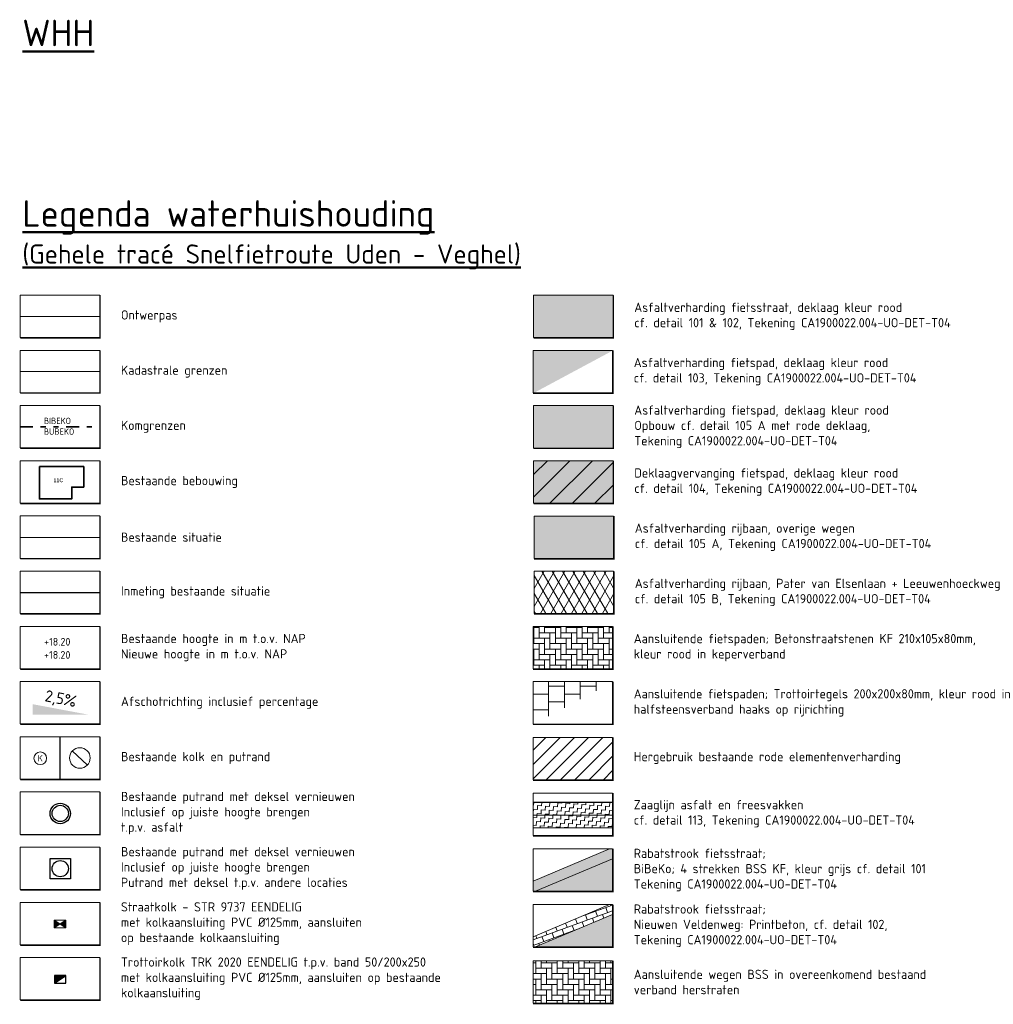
# Model space of a CAD drawing. Header units: metres. Extents: x 163543 to 168130, y 402678 to 405437.
# Tile 233 of 256: x 168016 to 168054, y 403417 to 403456. Entities that reach past the tile are written whole.
import ezdxf
from ezdxf.enums import TextEntityAlignment as Align

# ---------------------------------------------------------------- set-up
doc = ezdxf.new("R2010")
doc.units = ezdxf.units.M
doc.linetypes.add('X-CA190022.004-UO-TXT_Legenda$0$AL-TEKENBLADGRENS', pattern=[11.5, 2.5, -1.5, 1, -1.5, 1, -1.5, 2.5])
doc.linetypes.add('X-CA190022.004-UO-TXT_Legenda$0$AM-AS', pattern=[16, 10, -2, 2, -2])
doc.layers.get('0').update_dxf_attribs({"lineweight": 25})
for name, color, linetype, lineweight in [('X-CA190022.004-UO-TXT_Legenda$0$B-WE-KG-GRENS_PERCEEL-GV', 150, 'Continuous', 9), ('X-CA190022.004-UO-TXT_Legenda$0$GE_4502_GBKN_Huisnummer_Lijn_GEM', 202, 'Continuous', 0), ('X-CA190022.004-UO-TXT_Legenda$0$GE_601_PNDgrondvlakpand_Vlak_MV_GEM', 34, 'Continuous', 35), ('X-CA190022.004-UO-TXT_Legenda$0$KOLK INMETING', 251, 'Continuous', 18), ('X-CA190022.004-UO-TXT_Legenda$0$N-WE-AM-AS_WEG-G', 10, 'X-CA190022.004-UO-TXT_Legenda$0$AM-AS', 18), ('X-CA190022.004-UO-TXT_Legenda$0$N-WE-RI-HWA_KOLK-S', 150, 'Continuous', 20), ('X-CA190022.004-UO-TXT_Legenda$0$N-WE-RI-HWA_KOLK-S-13-15 18-20 BAND', 5, 'Continuous', 25), ('X-CA190022.004-UO-TXT_Legenda$0$N-WE-RI-PUT_BETON ASFALT-S', 7, 'Continuous', 25), ('X-CA190022.004-UO-TXT_Legenda$0$N-WE-RI-PUT_BETON BSS MAAIVELD-S', 142, 'Continuous', 25), ('X-CA190022.004-UO-TXT_Legenda$0$N-WE-VH-VERHARDING_ASFALT_ZAAGSNEDE-G', 1, 'X-CA190022.004-UO-TXT_Legenda$0$VH-ZAAGSNEDE', 25), ('X-CA190022.004-UO-TXT_Legenda$0$N-WE-VH-VERHARDING_BETONSTRAATSTEEN-A-200 - HERSTRATEN', 7, 'Continuous', 18), ('X-CA190022.004-UO-TXT_Legenda$0$N-WE-VH-VERHARDINGS_DEKLAAGVERVANGING-A', 250, 'Continuous', 20), ('X-CA190022.004-UO-TXT_Legenda$0$N-WE-VH-VERKANTING-G', 7, 'Continuous', 35), ('X-CA190022.004-UO-TXT_Legenda$0$N-WE-VH-VERKANTING-T18', 7, 'Continuous', 18), ('X-CA190022.004-UO-TXT_Legenda$0$PUTRANDEN BGT', 251, 'Continuous', 0), ('X-CA190022.004-UO-TXT_Legenda$0$V-WE-VH-VERHARDING_ASFALT-A-20', 252, 'Continuous', 18), ('X-CA190022.004-UO-TXT_Legenda$0$X-XX-AL-HOOGTELABEL-T18', 252, 'Continuous', 18), ('X-CA190022.004-UO-TXT_Legenda$0$X-XX-AL-LEGENDA-G', 7, 'Continuous', 18), ('X-CA190022.004-UO-TXT_Legenda$0$X-XX-AL-LEGENDA-T50', 7, 'Continuous', 50), ('X-CA190022.004-UO-TXT_Legenda$0$X-XX-AL-PEILMAAT-T18', 7, 'Continuous', 18), ('X-CA190022.004-UO-TXT_Legenda$0$X-XX-AL-T18', 7, 'Continuous', 18), ('X-CA190022.004-UO-TXT_Legenda$0$X-XX-AL-VERWIJZING_KOMGRENS-G', 242, 'X-CA190022.004-UO-TXT_Legenda$0$AL-TEKENBLADGRENS', 35)]:
    doc.layers.add(name, color=color, linetype=linetype, lineweight=lineweight)
for name, color, linetype, lineweight, transparency in [('X-CA190022.004-UO-TXT_Legenda$0$N-WE-VH-VERHARDING-FIETSSTRAAT_GRIJS-A', 251, 'Continuous', 0, 0.5), ('X-CA190022.004-UO-TXT_Legenda$0$N-WE-VH-VERHARDING-FIETSSTRAAT_ROOD ELEMENTENVERHARDING_BSS-A', 14, 'Continuous', 0, 0.5), ('X-CA190022.004-UO-TXT_Legenda$0$N-WE-VH-VERHARDING-FIETSSTRAAT_ROOD ELEMENTENVERHARDING_TEGELS-A', 14, 'Continuous', 0, 0.5), ('X-CA190022.004-UO-TXT_Legenda$0$N-WE-VH-VERHARDING-FIETSSTRAAT_ROOD-A', 13, 'Continuous', 0, 0.5), ('X-CA190022.004-UO-TXT_Legenda$0$N-WE-VH-VERHARDING_ASFALT-A', 250, 'Continuous', 0, 0.5), ('X-CA190022.004-UO-TXT_Legenda$0$N-WE-VH-VERHARDING_ASFALT_ROOD-A', 232, 'Continuous', 0, 0.5), ('X-CA190022.004-UO-TXT_Legenda$0$N-WE-VH-VERHARDING_ASFALT_ZWART-OPBOUW 2', 7, 'Continuous', 0, 0.5), ('X-CA190022.004-UO-TXT_Legenda$0$N-WE-VH-VERHARDING_ASFALT_ZWARTE OPBOUW- RODE DEKLAAG', 22, 'Continuous', 0, 0.5), ('X-CA190022.004-UO-TXT_Legenda$0$N-WE-VH-VERHARDING_BETONSTRAATSTEENPRINT PRINTBETON-A-200 NIEUWEN VELDENWEG', 24, 'Continuous', 18, 0.2)]:
    doc.layers.add(name, color=color, linetype=linetype, lineweight=lineweight, transparency=transparency)
doc.styles.add('X-CA190022.004-UO-TXT_Legenda$0$BGT_NAR', font='arial.ttf', dxfattribs={"height": 1})
doc.styles.add('X-CA190022.004-UO-TXT_Legenda$0$ISOCPEUR 9 PT', font='isocpeur.ttf', dxfattribs={"height": 2.4402})
doc.styles.add('X-CA190022.004-UO-TXT_Legenda$0$NLCS-ISO-M200-T18', font='NLCS-ISO.ttf', dxfattribs={"height": 0.36})
doc.styles.add('X-CA190022.004-UO-TXT_Legenda$0$NLCS-ISO-M200-T35', font='NLCS-ISO.ttf', dxfattribs={"height": 0.7})
doc.styles.add('X-CA190022.004-UO-TXT_Legenda$0$NLCS-ISO-M250-T18', font='NLCS-ISO.ttf', dxfattribs={"height": 0.45})
doc.styles.add('X-CA190022.004-UO-TXT_Legenda$0$NLCS-ISO-M500-T18', font='NLCS-ISO.ttf', dxfattribs={"height": 0.9})
doc.styles.add('X-CA190022.004-UO-TXT_Legenda$0$NLCS-ISO-M500-T50', font='NLCS-ISO.ttf', dxfattribs={"height": 2.5})
doc.linetypes.add('X-CA190022.004-UO-TXT_Legenda$0$VH-ZAAGSNEDE', pattern='A,1e-05,-2.54,[181,NLCS.SHX,S=2.54,R=0,X=-2.54,Y=0],-5.08,[181,NLCS.SHX,S=2.54,R=180,X=2.54,Y=0],-2.54', length=10.16001)
pattern_1 = [(356.095683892, (620.06195, 41.74331), (0.1665264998, 0.145248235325), [0.15625, -0.15625]), (86.095683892, (620.21784, 41.73267), (-0.145248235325, 0.1665264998), [0.15625, -0.15625])]

# ---------------------------------------------------------------- blocks, each defined once
blk = doc.blocks.new('*U71')
blk.add_solid([(-2.5, 0.9), (-2.5, 0), (2.3, 0)])
blk = doc.blocks.new('X-CA190022.004-UO-TXT_Legenda$0$N-SRI-KOLK_TROTTOIR-SO')
blk.add_hatch(color=256).paths.add_polyline_path([(1.125, 1.5), (-1.125, 1.5), (-1.125, 0)])
blk.add_line((-1.125, 0), (1.125, 1.5))
at = {"flags": 128}
blk.add_lwpolyline([(-1.125, 0), (1.125, 0), (1.125, 1.5), (-1.125, 1.5)], close=True, dxfattribs=at)
blk = doc.blocks.new('X-CA190022.004-UO-TXT_Legenda$0$N-SRI-KOLK_STRAAT_450X300-SO')
h = blk.add_hatch(color=256)
h.dxf.hatch_style = 1
h.paths.add_polyline_path([(0, 0.75), (-1.125, 1.5), (-1.125, 0)])
h.paths.add_polyline_path([(1.125, 0), (1.125, 1.5), (0, 0.75)])
for p, q in [((-1.125, 0), (1.125, 1.5)), ((1.125, 0), (-1.125, 1.5))]:
    blk.add_line(p, q)
at = {"flags": 128}
blk.add_lwpolyline([(-1.125, 0), (1.125, 0), (1.125, 1.5), (-1.125, 1.5)], close=True, dxfattribs=at)
blk = doc.blocks.new('X-CA190022.004-UO-TXT_Legenda$0$N-SRI-PUT_BETON-SO MAAIVELD')
at = {"lineweight": -3}
blk.add_lwpolyline([(-2, 2), (2, 2), (2, -2), (-2, -2)], close=True, dxfattribs=at)
blk.add_circle((0, 0), 1.59, dxfattribs=at)
blk = doc.blocks.new('X-CA190022.004-UO-TXT_Legenda$0$N-SRI-PUT_BETON-SO ASFALT')
at = {"lineweight": -3}
for radius in [2, 1.59]:
    blk.add_circle((0, 0), radius, dxfattribs=at)
blk = doc.blocks.new('X-CA190022.004-UO-TXT_Legenda$0$IMGEOInspectierioolput')
at = {"flags": 128}
blk.add_lwpolyline([(-8.2, 7.7), (8.2, -7.7)], dxfattribs=at)
blk.add_circle((0, 0), 11.2)
blk = doc.blocks.new('X-CA190022.004-UO-TXT_Legenda$0$kolk 1.03')
blk.add_circle((0, 0), 0.25)
at = {"insert": (0, 0), "char_height": 0.244, "attachment_point": 5, "style": 'X-CA190022.004-UO-TXT_Legenda$0$ISOCPEUR 9 PT'}
blk.add_mtext_dynamic_manual_height_columns('K', width=0.25229, gutter_width=12.201, heights=[0], dxfattribs=at)
blk = doc.blocks.new('X-CA190022.004-UO-TXT_Legenda$0$blokje legenda')
at = {"layer": 'X-CA190022.004-UO-TXT_Legenda$0$X-XX-AL-LEGENDA-G', "const_width": 0.1, "flags": 128}
blk.add_lwpolyline([(7.55, 0), (7.55, -4.05), (0, -4.05)], dxfattribs=at)
at = {"layer": 'X-CA190022.004-UO-TXT_Legenda$0$X-XX-AL-LEGENDA-G', "flags": 128}
blk.add_lwpolyline([(0, 0), (0, -4), (7.5, -4), (7.5, 0)], close=True, dxfattribs=at)

msp = doc.modelspace()

# ---------------------------------------------------------------- hatches: boundary and pattern name
at = {"layer": 'X-CA190022.004-UO-TXT_Legenda$0$N-WE-VH-VERHARDING-FIETSSTRAAT_GRIJS-A'}
h = msp.add_hatch(color=256, dxfattribs=at)
h.dxf.hatch_style = 1
h.paths.add_polyline_path([(168039.341, 403422.965), (168039.341, 403423.35), (168039.223, 403423.35), (168036.23, 403422.083), (168036.23, 403421.691), (168036.33, 403421.691)])
at = {"layer": 'X-CA190022.004-UO-TXT_Legenda$0$N-WE-VH-VERHARDING-FIETSSTRAAT_ROOD ELEMENTENVERHARDING_BSS-A'}
h = msp.add_hatch(dxfattribs=at)
h.set_pattern_fill('AVH-BSS_KEIFORMAAT_KEPER', color=256, scale=2, pattern_type=2)
h.set_pattern_definition([(0, (620.06195, 41.74331), (0.21, 0.21), [0.63, -0.21]), (270, (620.06195, 42.16331), (0.21, 0.21), [0.63, -0.21])])
h.paths.add_polyline_path([(168039.341, 403432.048), (168036.23, 403432.048), (168036.23, 403430.389), (168039.341, 403430.389)])
h = msp.add_hatch(dxfattribs=at)
h.set_pattern_fill('ANSI31', scale=0.124416)
h.set_pattern_definition([(45, (98585.9758, 236118.76733), (-0.2793218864, 0.2793218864), [])])
h.paths.add_polyline_path([(168039.341, 403427.709), (168036.23, 403427.709), (168036.23, 403426.05), (168039.341, 403426.05)])
at = {"layer": 'X-CA190022.004-UO-TXT_Legenda$0$N-WE-VH-VERHARDING-FIETSSTRAAT_ROOD ELEMENTENVERHARDING_TEGELS-A'}
h = msp.add_hatch(dxfattribs=at)
h.set_pattern_fill('AVH-TEGEL_300X300_HALFST-SO', color=256, scale=2.0736, pattern_type=2)
h.set_pattern_definition([(0, (98585.95507, 236120.98842), (0.62208, 0.31104), [0.62208, -0.62208]), (90, (98585.9551, 236120.9884), (-0.62208, 4e-17), [])])
h.paths.add_polyline_path([(168036.23, 403429.889), (168036.23, 403428.23), (168039.341, 403428.23), (168039.341, 403429.889)], flags=16)
edge = h.paths.add_edge_path()
edge.add_line((168039.361, 403429.889), (168039.361, 403428.209))
edge.add_line((168039.361, 403428.209), (168036.23, 403428.209))
at = {"layer": 'X-CA190022.004-UO-TXT_Legenda$0$N-WE-VH-VERHARDING-FIETSSTRAAT_ROOD-A'}
h = msp.add_hatch(color=256, dxfattribs=at)
h.dxf.hatch_style = 1
h.paths.add_polyline_path([(168039.361, 403445.001), (168036.251, 403445.001), (168036.251, 403443.342), (168039.361, 403443.342)])
h = msp.add_hatch(color=256, dxfattribs=at)
h.dxf.hatch_style = 1
h.paths.add_polyline_path([(168036.281, 403421.67), (168039.361, 403421.67), (168039.361, 403422.974)])
at = {"layer": 'X-CA190022.004-UO-TXT_Legenda$0$N-WE-VH-VERHARDING-FIETSSTRAAT_ROOD-A', "transparency": 33554559}
h = msp.add_hatch(color=256, dxfattribs=at)
h.dxf.hatch_style = 1
h.paths.add_polyline_path([(168036.281, 403419.491), (168039.361, 403419.491), (168039.361, 403420.794)])
at = {"layer": 'X-CA190022.004-UO-TXT_Legenda$0$N-WE-VH-VERHARDING_ASFALT-A'}
h = msp.add_hatch(color=256, dxfattribs=at)
h.dxf.hatch_style = 1
h.paths.add_polyline_path([(168039.382, 403434.707), (168039.382, 403436.365), (168036.272, 403436.365), (168036.272, 403434.707)])
at = {"layer": 'X-CA190022.004-UO-TXT_Legenda$0$N-WE-VH-VERHARDING_ASFALT_ROOD-A'}
h = msp.add_hatch(color=256, dxfattribs=at)
h.dxf.hatch_style = 1
h.paths.add_polyline_path([(168036.23, 403442.842), (168036.23, 403441.183), (168039.341, 403441.183), (168039.341, 403442.842)], flags=16)
edge = h.paths.add_edge_path()
edge.add_line((168039.361, 403442.842), (168039.361, 403441.162))
edge.add_line((168039.361, 403441.162), (168036.23, 403441.162))
h = msp.add_hatch(color=256, dxfattribs=at)
h.dxf.hatch_style = 1
h.paths.add_polyline_path([(168039.361, 403438.524), (168036.251, 403438.524), (168036.251, 403436.865), (168039.361, 403436.865)])
at = {"layer": 'X-CA190022.004-UO-TXT_Legenda$0$N-WE-VH-VERHARDING_ASFALT_ZWART-OPBOUW 2'}
h = msp.add_hatch(dxfattribs=at)
h.set_pattern_fill('AVH-ASFALT-SO', color=256, scale=0.35, pattern_type=2)
h.set_pattern_definition([(60, (620.0827, 50.37883), (-0.30310889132, 0.175), []), (120, (620.0827, 50.37883), (-0.30310889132, -0.175), [])])
h.paths.add_polyline_path([(168039.382, 403432.548), (168039.382, 403434.207), (168036.272, 403434.207), (168036.272, 403432.548)])
at = {"layer": 'X-CA190022.004-UO-TXT_Legenda$0$N-WE-VH-VERHARDING_ASFALT_ZWARTE OPBOUW- RODE DEKLAAG'}
h = msp.add_hatch(color=256, dxfattribs=at)
h.dxf.hatch_style = 1
h.paths.add_polyline_path([(168039.361, 403440.683), (168036.251, 403440.683), (168036.251, 403439.024), (168039.361, 403439.024)])
at = {"layer": 'X-CA190022.004-UO-TXT_Legenda$0$N-WE-VH-VERHARDING_BETONSTRAATSTEEN-A-200 - HERSTRATEN'}
h = msp.add_hatch(dxfattribs=at)
h.set_pattern_fill('AVH-BSS_KEIFORMAAT_KEPER', color=256, scale=2, pattern_type=2)
h.set_pattern_definition([(0, (599.97926, -27.44197), (0.21, 0.21), [0.63, -0.21]), (270, (599.97926, -27.02197), (0.21, 0.21), [0.63, -0.21])])
h.paths.add_polyline_path([(168039.341, 403418.97), (168036.23, 403418.97), (168036.23, 403417.311), (168039.341, 403417.311)])
at = {"layer": 'X-CA190022.004-UO-TXT_Legenda$0$N-WE-VH-VERHARDING_BETONSTRAATSTEENPRINT PRINTBETON-A-200 NIEUWEN VELDENWEG', "ltscale": 0.2}
h = msp.add_hatch(dxfattribs=at)
h.set_pattern_fill('AVH-BSS_KEIFORMAAT_HALFST', color=256, scale=2, angle=110, pattern_type=2)
h.set_pattern_definition([(110, (620.06195, 46.06107), (-0.26915968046, 0.12551122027), [0.21, -0.21]), (200, (620.06195, 46.06107), (0.0718242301, -0.19733545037), [])])
h.paths.add_polyline_path([(168039.341, 403420.786), (168039.341, 403421.17), (168039.223, 403421.17), (168036.23, 403419.904), (168036.23, 403419.511), (168036.33, 403419.511)])
at = {"layer": 'X-CA190022.004-UO-TXT_Legenda$0$N-WE-VH-VERHARDINGS_DEKLAAGVERVANGING-A'}
h = msp.add_hatch(dxfattribs=at)
h.set_pattern_fill('AVH-ASFALT_B', color=256, scale=0.41472, pattern_type=2)
h.set_pattern_definition([(45, (98585.99655, 236122.13824), (-0.4398769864, 0.4398769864), [])])
h.paths.add_polyline_path([(168039.361, 403438.524), (168036.251, 403438.524), (168036.251, 403436.865), (168039.361, 403436.865)])
at = {"layer": 'X-CA190022.004-UO-TXT_Legenda$0$V-WE-VH-VERHARDING_ASFALT-A-20', "ltscale": 0.2}
h = msp.add_hatch(dxfattribs=at)
h.set_pattern_fill('AVH-ASFALT_FREESVAK', color=256, scale=0.1, angle=-3.9043, pattern_type=2)
h.set_pattern_definition(pattern_1)
h.paths.add_polyline_path([(168036.23, 403425.168), (168036.23, 403424.668), (168039.361, 403424.668), (168039.361, 403425.168)])
h = msp.add_hatch(dxfattribs=at)
h.set_pattern_fill('AVH-ASFALT_FREESVAK', color=256, scale=0.1, angle=-3.9043, pattern_type=2)
h.set_pattern_definition(pattern_1)
h.paths.add_polyline_path([(168036.23, 403424.668), (168036.23, 403424.168), (168039.361, 403424.168), (168039.361, 403424.668)])

# ---------------------------------------------------------------- linework, layer by layer
at = {"color": 253, "flags": 128}
msp.add_lwpolyline([(168016.168, 403435.539), (168019.299, 403435.528)], dxfattribs=at)
at = {"color": 246, "flags": 128}
msp.add_lwpolyline([(168016.168, 403433.38), (168019.299, 403433.369)], dxfattribs=at)
at = {"color": 7, "flags": 128}
msp.add_lwpolyline([(168017.723, 403427.733), (168017.723, 403426.074)], dxfattribs=at)
at = {"layer": 'X-CA190022.004-UO-TXT_Legenda$0$B-WE-KG-GRENS_PERCEEL-GV', "flags": 128}
msp.add_lwpolyline([(168016.168, 403442.015), (168019.279, 403442.015)], dxfattribs=at)
at = {"layer": 'X-CA190022.004-UO-TXT_Legenda$0$GE_601_PNDgrondvlakpand_Vlak_MV_GEM', "flags": 128}
msp.add_lwpolyline([(168016.917, 403438.3), (168016.917, 403437.035), (168018.183, 403437.035), (168018.183, 403437.499), (168018.656, 403437.499), (168018.656, 403438.3)], close=True, dxfattribs=at)
at = {"layer": 'X-CA190022.004-UO-TXT_Legenda$0$N-WE-AM-AS_WEG-G', "ltscale": 0.4, "flags": 128}
msp.add_lwpolyline([(168016.168, 403444.174), (168019.279, 403444.174)], dxfattribs=at)
at = {"layer": 'X-CA190022.004-UO-TXT_Legenda$0$N-WE-VH-VERHARDING_ASFALT_ZAAGSNEDE-G', "ltscale": 0.02}
msp.add_line((168039.361, 403425.168), (168036.23, 403425.168), dxfattribs=at)
at = {"layer": 'X-CA190022.004-UO-TXT_Legenda$0$V-WE-VH-VERHARDING_ASFALT-A-20', "color": 7, "ltscale": 0.2, "flags": 128}
for points in [[(168036.23, 403424.668), (168039.367, 403424.668)], [(168036.23, 403424.168), (168039.361, 403424.168)]]:
    msp.add_lwpolyline(points, dxfattribs=at)
at = {"layer": 'X-CA190022.004-UO-TXT_Legenda$0$X-XX-AL-LEGENDA-G'}
for points in [[(168039.341, 403422.965), (168039.341, 403423.35), (168039.223, 403423.35), (168036.23, 403422.083), (168036.23, 403421.691), (168036.33, 403421.691)], [(168039.341, 403420.786), (168039.341, 403421.17), (168039.223, 403421.17), (168036.23, 403419.904), (168036.23, 403419.511), (168036.33, 403419.511)]]:
    msp.add_lwpolyline(points, close=True, dxfattribs=at)
at = {"layer": 'X-CA190022.004-UO-TXT_Legenda$0$X-XX-AL-VERWIJZING_KOMGRENS-G', "ltscale": 0.2}
msp.add_lwpolyline([(168016.168, 403439.856), (168019.279, 403439.856)], dxfattribs=at)

# ---------------------------------------------------------------- block references
at = {"xscale": 0.41472, "yscale": 0.41472, "zscale": 0.41472}
for p in [(168016.168, 403445.004), (168036.251, 403445.001), (168016.168, 403442.845), (168036.23, 403442.842), (168016.168, 403440.686), (168036.251, 403440.683), (168016.168, 403438.527), (168036.251, 403438.524), (168016.168, 403436.368), (168036.272, 403436.365), (168016.168, 403434.209), (168036.272, 403434.207), (168016.168, 403432.05), (168036.23, 403432.048), (168036.23, 403429.889), (168016.168, 403427.733), (168036.23, 403427.709), (168016.168, 403425.574), (168036.23, 403425.53), (168016.168, 403423.415), (168036.23, 403423.35), (168016.168, 403421.256), (168036.23, 403421.17), (168016.168, 403419.097), (168036.23, 403418.97)]:
    msp.add_blockref('X-CA190022.004-UO-TXT_Legenda$0$blokje legenda', p, dxfattribs=at)
at = {"layer": 'X-CA190022.004-UO-TXT_Legenda$0$KOLK INMETING', "linetype": 'ByBlock', "lineweight": -2}
msp.add_blockref('X-CA190022.004-UO-TXT_Legenda$0$kolk 1.03', (168016.951, 403426.893), dxfattribs=at)
at = {"layer": 'X-CA190022.004-UO-TXT_Legenda$0$N-WE-RI-HWA_KOLK-S', "xscale": 0.2, "yscale": 0.2, "zscale": 0.2}
msp.add_blockref('X-CA190022.004-UO-TXT_Legenda$0$N-SRI-KOLK_STRAAT_450X300-SO', (168017.725, 403420.266), dxfattribs=at)
at = {"layer": 'X-CA190022.004-UO-TXT_Legenda$0$N-WE-RI-HWA_KOLK-S-13-15 18-20 BAND', "xscale": 0.2, "yscale": 0.2, "zscale": 0.2}
msp.add_blockref('X-CA190022.004-UO-TXT_Legenda$0$N-SRI-KOLK_TROTTOIR-SO', (168017.734, 403418.099), dxfattribs=at)
at = {"layer": 'X-CA190022.004-UO-TXT_Legenda$0$N-WE-RI-PUT_BETON ASFALT-S', "xscale": 0.2, "yscale": 0.2, "zscale": 0.2, "rotation": 26.56690846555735}
msp.add_blockref('X-CA190022.004-UO-TXT_Legenda$0$N-SRI-PUT_BETON-SO ASFALT', (168017.734, 403424.734), dxfattribs=at)
at = {"layer": 'X-CA190022.004-UO-TXT_Legenda$0$N-WE-RI-PUT_BETON BSS MAAIVELD-S', "xscale": 0.2, "yscale": 0.2, "zscale": 0.2}
msp.add_blockref('X-CA190022.004-UO-TXT_Legenda$0$N-SRI-PUT_BETON-SO MAAIVELD', (168017.734, 403422.575), dxfattribs=at)
at = {"layer": 'X-CA190022.004-UO-TXT_Legenda$0$N-WE-VH-VERKANTING-G', "xscale": 0.4519257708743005, "yscale": 0.4519257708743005, "zscale": 0.4519257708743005}
msp.add_blockref('*U71', (168017.788, 403428.599), dxfattribs=at)
at = {"layer": 'X-CA190022.004-UO-TXT_Legenda$0$PUTRANDEN BGT', "xscale": 0.036, "yscale": 0.036, "zscale": 0.025}
msp.add_blockref('X-CA190022.004-UO-TXT_Legenda$0$IMGEOInspectierioolput', (168018.501, 403426.903), dxfattribs=at)

# ---------------------------------------------------------------- texts
at = {"layer": 'X-CA190022.004-UO-TXT_Legenda$0$GE_4502_GBKN_Huisnummer_Lijn_GEM', "color": 7, "style": 'X-CA190022.004-UO-TXT_Legenda$0$BGT_NAR'}
msp.add_text('11C', height=0.15, dxfattribs=at).set_placement((168017.66, 403437.763), align=Align.MIDDLE_CENTER)
at = {"layer": 'X-CA190022.004-UO-TXT_Legenda$0$X-XX-AL-HOOGTELABEL-T18', "insert": (168017.102, 403431.597), "char_height": 0.3, "attachment_point": 1, "style": 'X-CA190022.004-UO-TXT_Legenda$0$NLCS-ISO-M250-T18'}
msp.add_mtext_dynamic_manual_height_columns('+18.20', width=2.59966, gutter_width=2.25, heights=[0], dxfattribs=at)
at = {"layer": 'X-CA190022.004-UO-TXT_Legenda$0$X-XX-AL-LEGENDA-T50', "char_height": 1.0368, "attachment_point": 1, "style": 'X-CA190022.004-UO-TXT_Legenda$0$NLCS-ISO-M500-T50'}
for s, width, insert in [('{\\LWHH}', 14.58642, (168016.251, 403455.776)), ('{\\LLegenda waterhuishouding\\P\\H0.72338x;(Gehele tracé Snelfietroute Uden - Veghel)}', 21.74215, (168016.251, 403448.716))]:
    msp.add_mtext_dynamic_manual_height_columns(s, width=width, gutter_width=3.629, heights=[0], dxfattribs=dict(at, insert=insert))
at = {"layer": 'X-CA190022.004-UO-TXT_Legenda$0$X-XX-AL-PEILMAAT-T18', "insert": (168017.102, 403431.084), "char_height": 0.3, "attachment_point": 1, "style": 'X-CA190022.004-UO-TXT_Legenda$0$NLCS-ISO-M250-T18'}
msp.add_mtext_dynamic_manual_height_columns('+18.20', width=2.59966, gutter_width=2.25, heights=[0], dxfattribs=at)
at = {"layer": 'X-CA190022.004-UO-TXT_Legenda$0$X-XX-AL-T18', "char_height": 0.36, "attachment_point": 4, "style": 'X-CA190022.004-UO-TXT_Legenda$0$NLCS-ISO-M200-T18'}
for s, width, heights, insert in [('Asfaltverharding fietsstraat, deklaag kleur rood\\Pcf. detail 101 & 102, Tekening CA1900022.004-UO-DET-T04', 13.48083, [0], (168040.191, 403444.172)), ('Ontwerpas', 7.94531, [0], (168020.108, 403444.174)), ('Asfaltverharding fietspad, deklaag kleur rood\\Pcf. detail 103, Tekening CA1900022.004-UO-DET-T04', 12.95774, [0], (168040.17, 403442.013)), ('Kadastrale grenzen', 7.94531, [0], (168020.108, 403442.015)), ('Asfaltverharding fietspad, deklaag kleur rood\\POpbouw cf. detail 105 A met rode deklaag, \\PTekening CA1900022.004-UO-DET-T04', 12.95774, [0], (168040.191, 403439.854)), ('Komgrenzen', 7.94531, [0], (168020.108, 403439.856)), ('Bestaande bebouwing', 7.94531, [0], (168020.108, 403437.697)), ('Deklaagvervanging fietspad, deklaag kleur rood\\Pcf. detail 104, Tekening CA1900022.004-UO-DET-T04', 13.07085, [0], (168040.191, 403437.695)), ('Asfaltverharding rijbaan, overige wegen\\Pcf. detail 105 A, Tekening CA1900022.004-UO-DET-T04', 13.14673, [0], (168040.211, 403435.536)), ('Bestaande situatie', 10.08852, [0], (168020.108, 403435.539)), ('Asfaltverharding rijbaan, Pater van Elsenlaan + Leeuwenhoeckweg\\Pcf. detail 105 B, Tekening CA1900022.004-UO-DET-T04', 14.98983, [0], (168040.211, 403433.377)), ('Inmeting bestaande situatie', 10.08852, [0], (168020.108, 403433.38)), ('Bestaande hoogte in m t.o.v. NAP\\PNieuwe hoogte in m t.o.v. NAP', 15.39737, [0], (168020.108, 403431.221)), ('Aansluitende fietspaden; Betonstraatstenen KF 210x105x80mm, kleur rood in keperverband ', 14.08027, [0], (168040.17, 403431.218)), ('Aansluitende fietspaden; Trottoirtegels 200x200x80mm, kleur rood in halfsteensverband haaks op rijrichting ', 14.80985, [0], (168040.17, 403429.059)), ('Afschotrichting inclusief percentage', 15.39737, [0], (168020.108, 403429.062)), ('Bestaande kolk en putrand', 10.08852, [0], (168020.108, 403426.903)), ('\\pxt24;Hergebruik bestaande rode elementenverharding', 12.75112, [0], (168040.17, 403426.901)), ('Bestaande putrand met deksel vernieuwen \\PInclusief op juiste hoogte brengen\\Pt.p.v. asfalt', 11.91454, [0], (168020.108, 403424.744)), ('\\pxt24;Zaaglijn asfalt en freesvakken\\Pcf. detail 113, Tekening CA1900022.004-UO-DET-T04', 12.75112, [0], (168040.17, 403424.721)), ('Bestaande putrand met deksel vernieuwen \\PInclusief op juiste hoogte brengen\\PPutrand met deksel t.p.v. andere locaties', 11.54883, [0], (168020.108, 403422.585)), ('Rabatstrook fietsstraat;\\PBiBeKo; 4 strekken BSS KF, kleur grijs cf. detail 101\\PTekening CA1900022.004-UO-DET-T04', 18.05793, [4.718], (168040.17, 403422.521)), ('Straatkolk - STR 9737 EENDELIG\\Pmet kolkaansluiting PVC %%C125mm, aansluiten op bestaande kolkaansluiting', 9.43834, [0], (168020.108, 403420.426)), ('Rabatstrook fietsstraat;\\PNieuwen Veldenweg: Printbeton, cf. detail 102, \\PTekening CA1900022.004-UO-DET-T04', 18.05793, [4.718], (168040.17, 403420.341)), ('\\A1;Trottoirkolk TRK 2020 EENDELIG t.p.v. band {\\A0;50/200x250}\\Pmet kolkaansluiting PVC %%C125mm, aansluiten op bestaande kolkaansluiting', 12.75515, [0], (168020.108, 403418.268)), ('Aansluitende wegen BSS in overeenkomend bestaand verband herstraten', 12.5042, [0], (168040.17, 403418.141))]:
    msp.add_mtext_dynamic_manual_height_columns(s, width=width, gutter_width=2.592, heights=heights, dxfattribs=dict(at, insert=insert))
at = {"layer": 'X-CA190022.004-UO-TXT_Legenda$0$X-XX-AL-VERWIJZING_KOMGRENS-G', "insert": (168017.095, 403440.209), "char_height": 0.25, "attachment_point": 1, "style": 'X-CA190022.004-UO-TXT_Legenda$0$NLCS-ISO-M200-T35'}
msp.add_mtext_dynamic_manual_height_columns('BIBEKO\\PBUBEKO', width=11.69828, gutter_width=2.5, heights=[0], dxfattribs=at)

# ---------------------------------------------------------------- next in the draw order: texts
at = {"layer": 'X-CA190022.004-UO-TXT_Legenda$0$N-WE-VH-VERKANTING-T18', "insert": (168017.799, 403429.45), "char_height": 0.45, "width": 0.56663, "attachment_point": 2, "rotation": 348.7508, "style": 'X-CA190022.004-UO-TXT_Legenda$0$NLCS-ISO-M500-T18', "bg_fill": 3, "box_fill_scale": 1, "bg_fill_color": 256, "bg_fill_transparency": 0}
msp.add_mtext('2,5%', dxfattribs=at)

# ---------------------------------------------------------------- next in the draw order: block references
at = {"xscale": 0.41472, "yscale": 0.41472, "zscale": 0.41472}
msp.add_blockref('X-CA190022.004-UO-TXT_Legenda$0$blokje legenda', (168016.168, 403429.891), dxfattribs=at)

doc.saveas('drawing.dxf')
